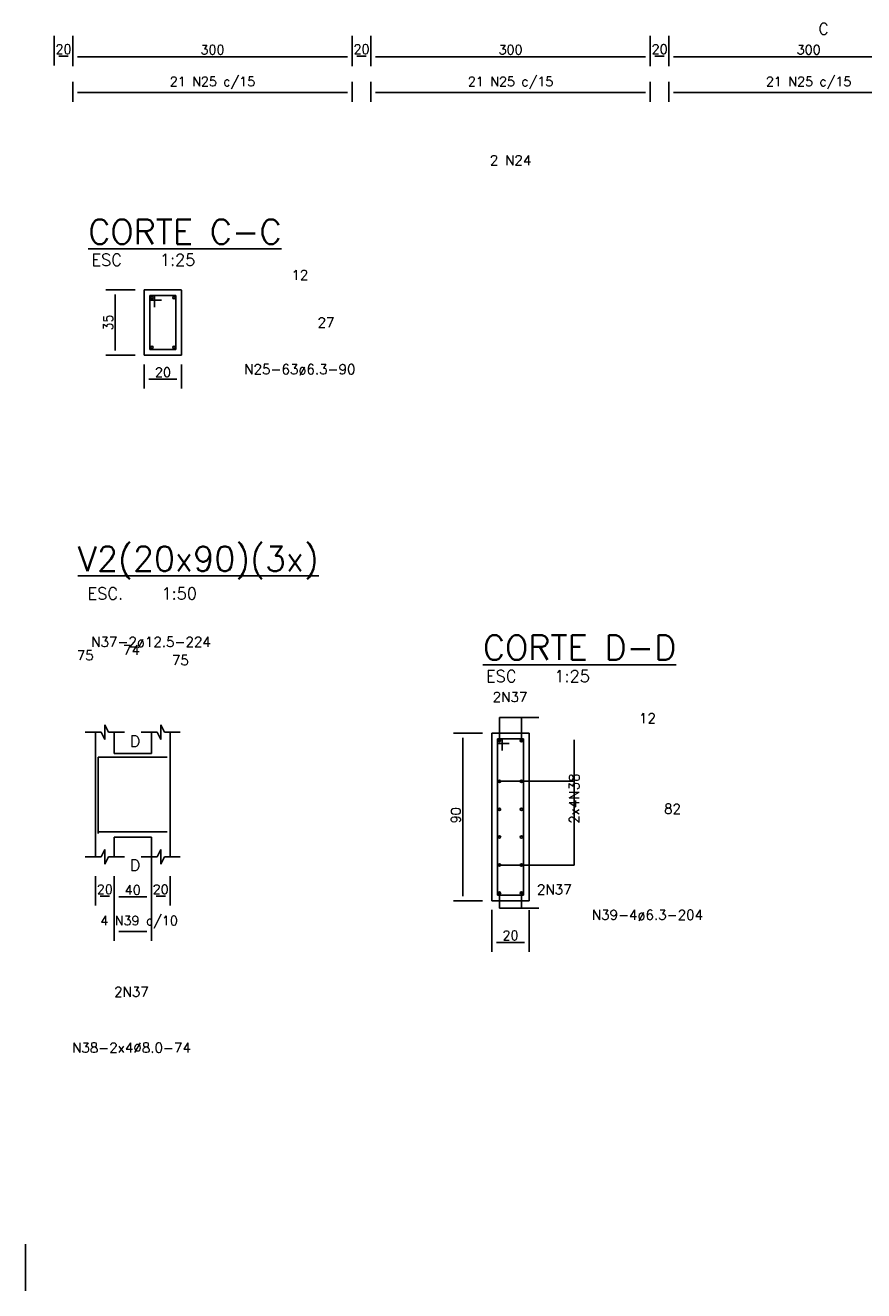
# Model space of a CAD drawing. Extents: x 304 to 4509, y 4601 to 7845.
# Tile 5 of 16: x 2659 to 3559, y 4601 to 5960. Entities that reach past the tile are written whole.
import ezdxf
from ezdxf.enums import TextEntityAlignment as Align

# ---------------------------------------------------------------- set-up
doc = ezdxf.new("R2010")
doc.units = 0
doc.header["$LTSCALE"] = 0.1
doc.header["$MEASUREMENT"] = 0
doc.layers.get('DEFPOINTS').update_dxf_attribs({"color": 200, "linetype": 'CONTINUOUS'})
for name, color, linetype in [('ARMADURA', 6, 'CONTINUOUS'), ('DIM', 7, 'CONTINUOUS'), ('DT-ARMADURA', 2, 'CONTINUOUS'), ('DT-TEXTOS', 7, 'CONTINUOUS'), ('DT-TÍTULO', 3, 'CONTINUOUS'), ('ESTRUTURA', 2, 'CONTINUOUS'), ('PADRÃO', 4, 'CONTINUOUS'), ('RELAÇÃO', 2, 'CONTINUOUS')]:
    doc.layers.add(name, color=color, linetype=linetype)
doc.styles.add('ROMANS', font='ROMANS.shx')
doc.dimstyles.new('DIM50', dxfattribs={"dimscale": 0, "dimtxt": 10, "dimasz": 5, "dimexe": 10, "dimexo": 10, "dimgap": 2.5, "dimtad": 1, "dimdec": 0, "dimtxsty": 'ROMANS', "dimblk1": 'DOTSMALL', "dimblk2": 'DOTSMALL', "dimsah": 1, "dimcen": 61.697625, "dimdle": 1, "dimclrd": 7, "dimclre": 7, "dimclrt": 2, "dimazin": 3, "dimtfac": 1, "dimtdec": 0, "dimtmove": 0, "dimatfit": 3})

# ---------------------------------------------------------------- blocks, each defined once
blk = doc.blocks.new('*D56')
at = {"layer": 'DEFPOINTS', "color": 0}
for p in [(3030.2, 5909.1), (3330.2, 5909.1), (3330.2, 5887.9)]:
    blk.add_point(p, dxfattribs=at)
at = {"layer": 'DIM', "color": 7}
for p, q in [((3030.2, 5899.1), (3030.2, 5877.9)), ((3035.2, 5887.9), (3325.2, 5887.9)), ((3330.2, 5899.1), (3330.2, 5877.9))]:
    blk.add_line(p, q, dxfattribs=at)
at = {"layer": 'DIM', "color": 2, "insert": (3180.2, 5898), "char_height": 10, "attachment_point": 5, "style": 'ROMANS'}
blk.add_mtext('21 N25 c/15', dxfattribs=at)
blk = doc.blocks.new('_DOT')
blk = doc.blocks.new('*D57')
at = {"layer": 'DEFPOINTS', "color": 0}
for p in [(3030.2, 5958.6), (3330.2, 5958.6), (3330.2, 5926.2)]:
    blk.add_point(p, dxfattribs=at)
at = {"layer": 'DIM', "color": 7}
for p, q in [((3030.2, 5948.6), (3030.2, 5916.2)), ((3330.2, 5948.6), (3330.2, 5916.2)), ((3035.2, 5926.2), (3325.2, 5926.2))]:
    blk.add_line(p, q, dxfattribs=at)
at = {"layer": 'DIM', "color": 2, "insert": (3180.2, 5933.7), "char_height": 10, "attachment_point": 5, "style": 'ROMANS'}
blk.add_mtext('300', dxfattribs=at)
blk = doc.blocks.new('*D58')
at = {"layer": 'DEFPOINTS', "color": 0}
for p in [(2710.2, 5909.1), (3010.2, 5909.1), (3010.2, 5887.9)]:
    blk.add_point(p, dxfattribs=at)
at = {"layer": 'DIM', "color": 7}
for p, q in [((2710.2, 5899.1), (2710.2, 5877.9)), ((2715.2, 5887.9), (3005.2, 5887.9)), ((3010.2, 5899.1), (3010.2, 5877.9))]:
    blk.add_line(p, q, dxfattribs=at)
at = {"layer": 'DIM', "color": 2, "insert": (2860.2, 5898), "char_height": 10, "attachment_point": 5, "style": 'ROMANS'}
blk.add_mtext('21 N25 c/15', dxfattribs=at)
blk = doc.blocks.new('*D59')
at = {"layer": 'DEFPOINTS', "color": 0}
for p in [(2710.2, 5958.6), (3010.2, 5958.6), (3010.2, 5926.2)]:
    blk.add_point(p, dxfattribs=at)
at = {"layer": 'DIM', "color": 7}
for p, q in [((2710.2, 5948.6), (2710.2, 5916.2)), ((3010.2, 5948.6), (3010.2, 5916.2)), ((2715.2, 5926.2), (3005.2, 5926.2))]:
    blk.add_line(p, q, dxfattribs=at)
at = {"layer": 'DIM', "color": 2, "insert": (2860.2, 5933.7), "char_height": 10, "attachment_point": 5, "style": 'ROMANS'}
blk.add_mtext('300', dxfattribs=at)
blk = doc.blocks.new('*D60')
at = {"layer": 'DEFPOINTS', "color": 0}
for p in [(2690.2, 5958.6), (2710.2, 5958.6), (2710.2, 5926.9)]:
    blk.add_point(p, dxfattribs=at)
at = {"layer": 'DIM', "color": 7}
for p, q in [((2690.2, 5948.6), (2690.2, 5916.9)), ((2710.2, 5948.6), (2710.2, 5916.9)), ((2695.2, 5926.9), (2705.2, 5926.9))]:
    blk.add_line(p, q, dxfattribs=at)
at = {"layer": 'DIM', "color": 2, "insert": (2700.2, 5934.4), "char_height": 10, "attachment_point": 5, "style": 'ROMANS'}
blk.add_mtext('20', dxfattribs=at)
blk = doc.blocks.new('*D61')
at = {"layer": 'DEFPOINTS', "color": 0}
for p in [(3010.2, 5958.6), (3030.2, 5958.6), (3030.2, 5926.9)]:
    blk.add_point(p, dxfattribs=at)
at = {"layer": 'DIM', "color": 7}
for p, q in [((3010.2, 5948.6), (3010.2, 5916.9)), ((3030.2, 5948.6), (3030.2, 5916.9)), ((3015.2, 5926.9), (3025.2, 5926.9))]:
    blk.add_line(p, q, dxfattribs=at)
at = {"layer": 'DIM', "color": 2, "insert": (3020.2, 5934.4), "char_height": 10, "attachment_point": 5, "style": 'ROMANS'}
blk.add_mtext('20', dxfattribs=at)
blk = doc.blocks.new('*D62')
at = {"layer": 'DEFPOINTS', "color": 0}
for p in [(2755.8, 5675.7), (2787, 5675.7), (2787, 5605.7)]:
    blk.add_point(p, dxfattribs=at)
at = {"layer": 'DIM', "color": 7}
for p, q in [((2777, 5675.7), (2745.8, 5675.7)), ((2755.8, 5610.7), (2755.8, 5670.7)), ((2777, 5605.7), (2745.8, 5605.7))]:
    blk.add_line(p, q, dxfattribs=at)
at = {"layer": 'DIM', "color": 2, "insert": (2748.3, 5640.7), "char_height": 10, "attachment_point": 5, "rotation": 90, "style": 'ROMANS'}
blk.add_mtext('35', dxfattribs=at)
blk = doc.blocks.new('*D63')
at = {"layer": 'DEFPOINTS', "color": 0}
for p in [(3350.2, 5909.1), (3650.2, 5909.1), (3650.2, 5887.9)]:
    blk.add_point(p, dxfattribs=at)
at = {"layer": 'DIM', "color": 7}
for p, q in [((3350.2, 5899.1), (3350.2, 5877.9)), ((3355.2, 5887.9), (3645.2, 5887.9)), ((3650.2, 5899.1), (3650.2, 5877.9))]:
    blk.add_line(p, q, dxfattribs=at)
at = {"layer": 'DIM', "color": 2, "insert": (3500.2, 5898), "char_height": 10, "attachment_point": 5, "style": 'ROMANS'}
blk.add_mtext('21 N25 c/15', dxfattribs=at)
blk = doc.blocks.new('*D64')
at = {"layer": 'DEFPOINTS', "color": 0}
for p in [(3350.2, 5958.6), (3650.2, 5958.6), (3650.2, 5926.2)]:
    blk.add_point(p, dxfattribs=at)
at = {"layer": 'DIM', "color": 7}
for p, q in [((3350.2, 5948.6), (3350.2, 5916.2)), ((3650.2, 5948.6), (3650.2, 5916.2)), ((3355.2, 5926.2), (3645.2, 5926.2))]:
    blk.add_line(p, q, dxfattribs=at)
at = {"layer": 'DIM', "color": 2, "insert": (3500.2, 5933.7), "char_height": 10, "attachment_point": 5, "style": 'ROMANS'}
blk.add_mtext('300', dxfattribs=at)
blk = doc.blocks.new('*D65')
at = {"layer": 'DEFPOINTS', "color": 0}
for p in [(3330.2, 5958.6), (3350.2, 5958.6), (3350.2, 5926.9)]:
    blk.add_point(p, dxfattribs=at)
at = {"layer": 'DIM', "color": 7}
for p, q in [((3330.2, 5948.6), (3330.2, 5916.9)), ((3350.2, 5948.6), (3350.2, 5916.9)), ((3335.2, 5926.9), (3345.2, 5926.9))]:
    blk.add_line(p, q, dxfattribs=at)
at = {"layer": 'DIM', "color": 2, "insert": (3340.2, 5934.4), "char_height": 10, "attachment_point": 5, "style": 'ROMANS'}
blk.add_mtext('20', dxfattribs=at)
blk = doc.blocks.new('*D67')
at = {"layer": 'DEFPOINTS', "color": 0}
for p in [(2787, 5605.7), (2827, 5605.7), (2827, 5579.8)]:
    blk.add_point(p, dxfattribs=at)
at = {"layer": 'DIM', "color": 7}
for p, q in [((2787, 5595.7), (2787, 5569.8)), ((2827, 5595.7), (2827, 5569.8)), ((2792, 5579.8), (2822, 5579.8))]:
    blk.add_line(p, q, dxfattribs=at)
at = {"layer": 'DIM', "color": 2, "insert": (2807, 5587.3), "char_height": 10, "attachment_point": 5, "style": 'ROMANS'}
blk.add_mtext('20', dxfattribs=at)
blk = doc.blocks.new('*D80')
at = {"layer": 'DEFPOINTS', "color": 0}
for p in [(2794.6, 5095.5), (2754.6, 5056), (2794.6, 4986.4)]:
    blk.add_point(p, dxfattribs=at)
at = {"layer": 'DIM', "color": 7}
for p, q in [((2794.6, 5085.5), (2794.6, 4976.4)), ((2754.6, 5046), (2754.6, 4976.4)), ((2759.6, 4986.4), (2789.6, 4986.4))]:
    blk.add_line(p, q, dxfattribs=at)
at = {"layer": 'DIM', "color": 2, "insert": (2774.6, 4996.5), "char_height": 10, "attachment_point": 5, "style": 'ROMANS'}
blk.add_mtext('  4 N39 c/10', dxfattribs=at)
blk = doc.blocks.new('*D81')
at = {"layer": 'DEFPOINTS', "color": 0}
for p in [(2754.6, 5056), (2794.6, 5056), (2794.6, 5023.6)]:
    blk.add_point(p, dxfattribs=at)
at = {"layer": 'DIM', "color": 7}
for p, q in [((2754.6, 5046), (2754.6, 5013.6)), ((2794.6, 5046), (2794.6, 5013.6)), ((2759.6, 5023.6), (2789.6, 5023.6))]:
    blk.add_line(p, q, dxfattribs=at)
at = {"layer": 'DIM', "color": 2, "insert": (2774.6, 5031.1), "char_height": 10, "attachment_point": 5, "style": 'ROMANS'}
blk.add_mtext('40', dxfattribs=at)
blk = doc.blocks.new('*D82')
at = {"layer": 'DEFPOINTS', "color": 0}
for p in [(2734.6, 5056), (2754.6, 5056), (2754.6, 5024.3)]:
    blk.add_point(p, dxfattribs=at)
at = {"layer": 'DIM', "color": 7}
for p, q in [((2734.6, 5046), (2734.6, 5014.3)), ((2754.6, 5046), (2754.6, 5014.3)), ((2739.6, 5024.3), (2749.6, 5024.3))]:
    blk.add_line(p, q, dxfattribs=at)
at = {"layer": 'DIM', "color": 2, "insert": (2744.6, 5031.8), "char_height": 10, "attachment_point": 5, "style": 'ROMANS'}
blk.add_mtext('20', dxfattribs=at)
blk = doc.blocks.new('*D83')
at = {"layer": 'DEFPOINTS', "color": 0}
for p in [(2794.6, 5056), (2814.6, 5056), (2814.6, 5024.3)]:
    blk.add_point(p, dxfattribs=at)
at = {"layer": 'DIM', "color": 7}
for p, q in [((2794.6, 5046), (2794.6, 5014.3)), ((2814.6, 5046), (2814.6, 5014.3)), ((2799.6, 5024.3), (2809.6, 5024.3))]:
    blk.add_line(p, q, dxfattribs=at)
at = {"layer": 'DIM', "color": 2, "insert": (2804.6, 5031.8), "char_height": 10, "attachment_point": 5, "style": 'ROMANS'}
blk.add_mtext('20', dxfattribs=at)
blk = doc.blocks.new('*D84')
at = {"layer": 'DEFPOINTS', "color": 0}
for p in [(3128.9, 5199.6), (3160.1, 5199.6), (3160.1, 5019.6)]:
    blk.add_point(p, dxfattribs=at)
at = {"layer": 'DIM', "color": 7}
for p, q in [((3150.1, 5199.6), (3118.9, 5199.6)), ((3128.9, 5024.6), (3128.9, 5194.6)), ((3150.1, 5019.6), (3118.9, 5019.6))]:
    blk.add_line(p, q, dxfattribs=at)
at = {"layer": 'DIM', "color": 2, "insert": (3121.4, 5111.3), "char_height": 10, "attachment_point": 5, "rotation": 90, "style": 'ROMANS'}
blk.add_mtext('90', dxfattribs=at)
blk = doc.blocks.new('*D85')
at = {"layer": 'DEFPOINTS', "color": 0}
for p in [(3160.1, 5019.6), (3200.1, 5019.4), (3200.1, 4974.8)]:
    blk.add_point(p, dxfattribs=at)
at = {"layer": 'DIM', "color": 7}
for p, q in [((3160.1, 5009.6), (3160.1, 4964.8)), ((3200.1, 5009.4), (3200.1, 4964.8)), ((3165.1, 4974.8), (3195.1, 4974.8))]:
    blk.add_line(p, q, dxfattribs=at)
at = {"layer": 'DIM', "color": 2, "insert": (3180.1, 4982.3), "char_height": 10, "attachment_point": 5, "style": 'ROMANS'}
blk.add_mtext('20', dxfattribs=at)

msp = doc.modelspace()

# ---------------------------------------------------------------- linework, layer by layer
at = {"layer": 'ARMADURA'}
for p, q in [((2793, 5669.7), (2793, 5611.7)), ((2821, 5669.7), (2793, 5669.7)), ((2793, 5669.7), (2793, 5664.7)), ((2798, 5669.7), (2793, 5669.7)), ((2798, 5657.2), (2798, 5669.7)), ((2821, 5611.7), (2821, 5669.7)), ((2793, 5664.7), (2805.5, 5664.7)), ((2793, 5611.7), (2821, 5611.7)), ((3166.1, 5193.6), (3166.1, 5025.6)), ((3194.1, 5193.6), (3166.1, 5193.6)), ((3166.1, 5193.6), (3166.1, 5188.6)), ((3171.1, 5193.6), (3166.1, 5193.6)), ((3171.1, 5181.1), (3171.1, 5193.6)), ((3194.1, 5025.6), (3194.1, 5193.6)), ((3166.1, 5188.6), (3178.6, 5188.6)), ((2737.6, 5173.7), (2811.6, 5173.7)), ((2737.6, 5153.5), (2737.6, 5173.7)), ((2737.6, 5161.3), (2737.6, 5091.9)), ((2737.6, 5093.5), (2811.6, 5093.5)), ((3166.1, 5025.6), (3194.1, 5025.6))]:
    msp.add_line(p, q, dxfattribs=at)
for centre in [(2795.2, 5667.5), (2818.7, 5667.5), (2795.2, 5614), (2818.7, 5614), (3168.3, 5191.4), (3191.8, 5191.4), (3168.3, 5147.9), (3191.8, 5147.9), (3168.3, 5117.9), (3191.8, 5117.9), (3168.3, 5087.9), (3191.8, 5087.9), (3168.3, 5057.9), (3191.8, 5057.9), (3168.3, 5027.9), (3191.8, 5027.9)]:
    msp.add_circle(centre, 1.25, dxfattribs=at)
at = {"layer": 'DIM'}
for p, q in [((2744.6, 5192.8), (2744.6, 5208.4)), ((2744.6, 5208.4), (2748.5, 5200.6)), ((2804.6, 5192.8), (2804.6, 5208.4)), ((2804.6, 5208.4), (2808.5, 5200.6)), ((3168.3, 5191.4), (3168.3, 5216.4)), ((3210.6, 5216.4), (3168.3, 5216.4)), ((3191.8, 5191.4), (3191.8, 5216.4)), ((2723.6, 5200.6), (2740.7, 5200.6)), ((2740.7, 5200.6), (2744.6, 5192.8)), ((2748.5, 5200.6), (2765.6, 5200.6)), ((2783.6, 5200.6), (2800.7, 5200.6)), ((2800.7, 5200.6), (2804.6, 5192.8)), ((2808.5, 5200.6), (2825.6, 5200.6)), ((3248.5, 5057.9), (3248.5, 5192.3)), ((3168.3, 5147.9), (3248.5, 5147.9)), ((2740.7, 5066.6), (2744.6, 5074.5)), ((2744.6, 5074.5), (2744.6, 5058.8)), ((2800.7, 5066.6), (2804.6, 5074.5)), ((2804.6, 5074.5), (2804.6, 5058.8)), ((2723.6, 5066.6), (2740.7, 5066.6)), ((2744.6, 5058.8), (2748.5, 5066.6)), ((2748.5, 5066.6), (2765.6, 5066.6)), ((2783.6, 5066.6), (2800.7, 5066.6)), ((2804.6, 5058.8), (2808.5, 5066.6)), ((2808.5, 5066.6), (2825.6, 5066.6)), ((3168.3, 5057.9), (3248.5, 5057.9)), ((3168.3, 5027.9), (3168.3, 5011.6)), ((3191.8, 5027.9), (3191.8, 5011.6)), ((3210.6, 5011.6), (3168.3, 5011.6))]:
    msp.add_line(p, q, dxfattribs=at)
at = {"layer": 'ESTRUTURA'}
for p, q in [((2787, 5675.7), (2787, 5605.7)), ((2827, 5675.7), (2787, 5675.7)), ((2827, 5605.5), (2827, 5675.5)), ((2787, 5605.7), (2827, 5605.7)), ((2734.6, 5177.8), (2734.6, 5200.6)), ((2754.6, 5200.6), (2754.6, 5177.8)), ((2794.6, 5177.8), (2794.6, 5200.6)), ((2814.6, 5200.6), (2814.6, 5177.8)), ((3160.1, 5199.6), (3160.1, 5019.6)), ((3200.1, 5199.6), (3160.1, 5199.6)), ((3200.1, 5019.4), (3200.1, 5199.4)), ((2734.6, 5087.8), (2734.6, 5177.8)), ((2754.6, 5177.8), (2794.6, 5177.8)), ((2814.6, 5087.8), (2814.6, 5177.8)), ((2734.6, 5087.8), (2734.6, 5066.6)), ((2754.6, 5087.8), (2794.6, 5087.8)), ((2754.6, 5066.6), (2754.6, 5087.8)), ((2794.6, 5087.8), (2794.6, 5066.6)), ((2814.6, 5066.6), (2814.6, 5087.8)), ((3160.1, 5019.6), (3200.1, 5019.6))]:
    msp.add_line(p, q, dxfattribs=at)
at = {"layer": 'PADRÃO', "color": 2}
msp.add_line((2659.3, 4600.6), (2659.3, 4650.6), dxfattribs=at)

# ---------------------------------------------------------------- texts
at = {"layer": 'DT-ARMADURA', "color": 2, "style": 'ROMANS'}
for s, p in [('2 N24', (3180.2, 5809.7)), ('12', (2954, 5686.4)), ('N25-63ø6.3-90', (2954, 5585.2)), ('N37-2ø12.5-224', (2794.2, 5292.3)), ('74', (2773.2, 5283.6)), ('2N37', (3179.6, 5233.1)), ('12', (3327.1, 5210.3)), ('2N37', (3227.1, 5026.3)), ('N39-4ø6.3-204', (3327.1, 4999.1)), ('2N37', (2773.2, 4916.4)), ('N38-2x4%%c8.0-74', (2773.2, 4856.4))]:
    msp.add_text(s, height=10.59, dxfattribs=at).set_placement(p, align=Align.CENTER)
for s, p in [('27', (2973, 5635.4)), ('75', (2816.6, 5272.6)), ('82', (3345, 5113))]:
    msp.add_text(s, height=10.59, dxfattribs=at).set_placement(p)
msp.add_text('75', height=10.59, dxfattribs=at).set_placement((2732.6, 5277.9), align=Align.RIGHT)
msp.add_text('2x4N38', height=10.59, rotation=90, dxfattribs=at).set_placement((3253.8, 5129.3), align=Align.CENTER)
at = {"layer": 'DT-TEXTOS', "color": 2, "style": 'ROMANS'}
for p in [(2786, 5701.7), (3209.6, 5254.5)]:
    msp.add_text('ESC    1:25', height=12.708, dxfattribs=at).set_placement(p, align=Align.CENTER)
msp.add_text('ESC.    1:50', height=12.708, dxfattribs=at).set_placement((2726.1, 5343.2))
at = {"layer": 'DT-TÍTULO', "color": 5, "style": 'ROMANS'}
for s, p in [('%%UCORTE C-C', (2830.6, 5725)), ('%%UCORTE D-D', (3254.3, 5278.3))]:
    msp.add_text(s, height=26.475, dxfattribs=at).set_placement(p, align=Align.CENTER)
msp.add_text('%%UV2(20x90)(3x)', height=26.475, dxfattribs=at).set_placement((2715.7, 5373.7))
at = {"layer": 'RELAÇÃO', "color": 4, "style": 'ROMANS'}
for s, p in [('C', (3510.8, 5950.2)), ('D', (2771.7, 5184.9)), ('D', (2771.7, 5051.7))]:
    msp.add_text(s, height=12, dxfattribs=at).set_placement(p)

# ---------------------------------------------------------------- dimensions: what is measured, and where the dimension line sits
at = {"layer": 'DIM'}
for base, p1, p2, override, picture, middle in [((2710.2, 5926.9), (2690.2, 5958.6), (2710.2, 5958.6), {"dimscale": 1, "dimblk1": 'DOT', "dimblk2": 'DOT', "dimtmove": 0}, '*D60', (2700.2, 5926.9)), ((3010.2, 5926.2), (2710.2, 5958.6), (3010.2, 5958.6), {"dimscale": 1, "dimblk1": 'DOT', "dimblk2": 'DOT', "dimtmove": 0}, '*D59', (2860.2, 5926.2)), ((3030.2, 5926.9), (3010.2, 5958.6), (3030.2, 5958.6), {"dimscale": 1, "dimblk1": 'DOT', "dimblk2": 'DOT', "dimtmove": 0}, '*D61', (3020.2, 5926.9)), ((3330.2, 5926.2), (3030.2, 5958.6), (3330.2, 5958.6), {"dimscale": 1, "dimblk1": 'DOT', "dimblk2": 'DOT', "dimtmove": 0}, '*D57', (3180.2, 5926.2)), ((3350.2, 5926.9), (3330.2, 5958.6), (3350.2, 5958.6), {"dimscale": 1, "dimblk1": 'DOT', "dimblk2": 'DOT', "dimtmove": 0}, '*D65', (3340.2, 5926.9)), ((3650.2, 5926.2), (3350.2, 5958.6), (3650.2, 5958.6), {"dimscale": 1, "dimblk1": 'DOT', "dimblk2": 'DOT', "dimtmove": 0}, '*D64', (3500.2, 5926.2)), ((2827, 5579.8), (2787, 5605.7), (2827, 5605.7), {"dimscale": 1, "dimlfac": 0.5, "dimblk1": 'DOT', "dimblk2": 'DOT', "dimtmove": 0}, '*D67', (2807, 5579.8)), ((2754.6, 5024.3), (2734.6, 5056), (2754.6, 5056), {"dimscale": 1, "dimblk1": 'DOT', "dimblk2": 'DOT', "dimtmove": 0}, '*D82', (2744.6, 5024.3)), ((2794.6, 5023.6), (2754.6, 5056), (2794.6, 5056), {"dimscale": 1, "dimblk1": 'DOT', "dimblk2": 'DOT', "dimtmove": 0}, '*D81', (2774.6, 5023.6)), ((2814.6, 5024.3), (2794.6, 5056), (2814.6, 5056), {"dimscale": 1, "dimblk1": 'DOT', "dimblk2": 'DOT', "dimtmove": 0}, '*D83', (2804.6, 5024.3))]:
    dim = msp.add_linear_dim(base=base, p1=p1, p2=p2, dimstyle='DIM50', override=override, dxfattribs=at)
    dim.commit()
    dim.dimension.update_dxf_attribs({"geometry": picture, "text_midpoint": middle, "dimtype": 160})
for base, p1, p2, text, picture, middle in [((3010.2, 5887.9), (2710.2, 5909.1), (3010.2, 5909.1), '21 N25 c/15', '*D58', (2860.2, 5887.9)), ((3330.2, 5887.9), (3030.2, 5909.1), (3330.2, 5909.1), '21 N25 c/15', '*D56', (3180.2, 5887.9)), ((3650.2, 5887.9), (3350.2, 5909.1), (3650.2, 5909.1), '21 N25 c/15', '*D63', (3500.2, 5887.9)), ((2794.6, 4986.4), (2754.6, 5056), (2794.6, 5095.5), '  4 N39 c/10', '*D80', (2774.6, 4986.4))]:
    dim = msp.add_linear_dim(base=base, p1=p1, p2=p2, text=text, dimstyle='DIM50', override={"dimscale": 1, "dimblk1": 'DOT', "dimblk2": 'DOT', "dimtmove": 0}, dxfattribs=at)
    dim.commit()
    dim.dimension.update_dxf_attribs({"geometry": picture, "text_midpoint": middle, "dimtype": 160})
for base, p1, p2, picture, middle in [((2755.8, 5675.7), (2787, 5605.7), (2787, 5675.7), '*D62', (2755.8, 5640.7)), ((3128.9, 5199.6), (3160.1, 5019.6), (3160.1, 5199.6), '*D84', (3128.9, 5111.3))]:
    dim = msp.add_linear_dim(base=base, p1=p1, p2=p2, angle=90, dimstyle='DIM50', override={"dimscale": 1, "dimlfac": 0.5, "dimblk1": 'DOT', "dimblk2": 'DOT', "dimtmove": 0}, dxfattribs=at)
    dim.commit()
    dim.dimension.update_dxf_attribs({"geometry": picture, "text_midpoint": middle, "dimtype": 160})
dim = msp.add_linear_dim(base=(3200.1, 4974.8), p1=(3160.1, 5019.6), p2=(3200.1, 5019.4), dimstyle='DIM50', override={"dimscale": 1, "dimlfac": 0.5, "dimblk1": 'DOT', "dimblk2": 'DOT', "dimtmove": 0}, dxfattribs=at)
dim.commit()
dim.dimension.update_dxf_attribs({"geometry": '*D85', "text_midpoint": (3180.1, 4982.3)})

doc.saveas('drawing.dxf')
